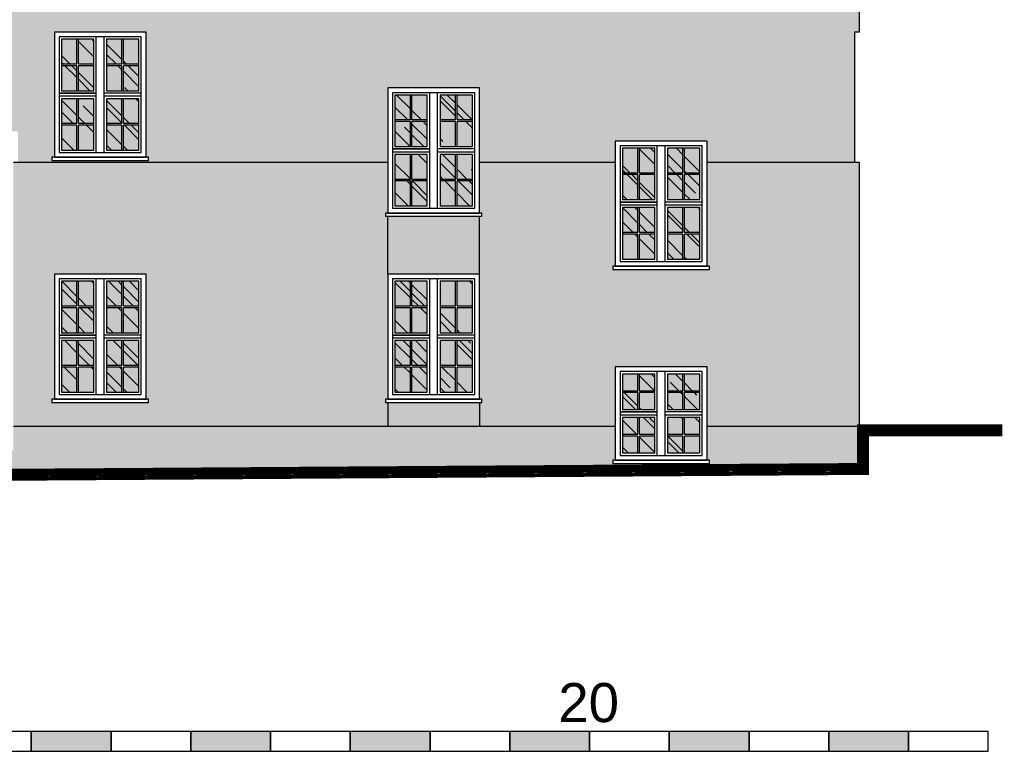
# Model space of a CAD drawing. Header units: millimetres. Extents: x -33628 to -373, y -3399 to 2697.
# Tile 88 of 99: x -22880 to -21645, y -1532 to -614. Entities that reach past the tile are written whole.
import ezdxf

# ---------------------------------------------------------------- set-up
doc = ezdxf.new("R2010")
doc.units = ezdxf.units.MM
doc.header["$LTSCALE"] = 0.2
doc.header["$MEASUREMENT"] = 0
doc.layers.add('-md-OPISY', color=7, linetype='Continuous', lineweight=40)
for name, color, linetype in [('1', 7, 'Continuous'), ('_md-elewacje', 7, 'Continuous'), ('_md-elewacje-obrysowe', 2, 'Continuous'), ('A-szkło', 154, 'Continuous'), ('A-teren', 7, 'Continuous')]:
    doc.layers.add(name, color=color, linetype=linetype)
for name, color, linetype, true_color in [('_md-cokół', 7, 'Continuous', 0xb90000), ('_md-kolor 1', 7, 'Continuous', 0xffd2a8), ('_md-kolor 2', 7, 'Continuous', 0xffc31e), ('_md-szyby tło', 7, 'Continuous', 0xd6f4fe)]:
    doc.layers.add(name, color=color, linetype=linetype, true_color=true_color)
doc.styles.add('MWH STANDARD', font='arial.ttf')
pattern_1 = [(315, (-3460.577, -1570.577), (113.13708, -42.42641), [750, -100, 250, -50]), (315, (-3395.877, -1599.92), (11.66726, 82.37794), [150, -16.5, 300, -37.5]), (315, (-3412.847, -1558.203), (207.53584, -160.159686), [400, -70, 200, -50])]

msp = doc.modelspace()

# ---------------------------------------------------------------- hatches: boundary and pattern name
at = {"layer": '1'}
h = msp.add_hatch(color=256, dxfattribs=at)
h.dxf.hatch_style = 1
h.paths.add_polyline_path([(-22865.5, -1506.5), (-22865.5, -1531.5), (-22765.5, -1531.5), (-22765.5, -1506.5)])
h = msp.add_hatch(color=256, dxfattribs=at)
h.dxf.hatch_style = 1
h.paths.add_polyline_path([(-22665.5, -1506.5), (-22665.5, -1531.5), (-22565.5, -1531.5), (-22565.5, -1506.5)])
h = msp.add_hatch(color=256, dxfattribs=at)
h.dxf.hatch_style = 1
h.paths.add_polyline_path([(-22465.5, -1506.5), (-22465.5, -1531.5), (-22365.5, -1531.5), (-22365.5, -1506.5)])
h = msp.add_hatch(color=256, dxfattribs=at)
h.dxf.hatch_style = 1
h.paths.add_polyline_path([(-22265.5, -1506.5), (-22265.5, -1531.5), (-22165.5, -1531.5), (-22165.5, -1506.5)])
h = msp.add_hatch(color=256, dxfattribs=at)
h.dxf.hatch_style = 1
h.paths.add_polyline_path([(-22065.5, -1506.5), (-22065.5, -1531.5), (-21965.5, -1531.5), (-21965.5, -1506.5)])
h = msp.add_hatch(color=256, dxfattribs=at)
h.dxf.hatch_style = 1
h.paths.add_polyline_path([(-21865.5, -1506.5), (-21865.5, -1531.5), (-21765.5, -1531.5), (-21765.5, -1506.5)])
at = {"layer": '_md-cokół'}
h = msp.add_hatch(color=256, dxfattribs=at)
h.dxf.hatch_style = 1
h.paths.add_polyline_path([(-22887.9, -1179.6), (-22887.9, -1153.8), (-22887.9, -1123.9), (-22418.5, -1123.9), (-22303.5, -1123.9), (-22133.2, -1123.9), (-22133.2, -1166.3), (-22136.2, -1166.3), (-22136.2, -1170.3), (-22015.2, -1170.3), (-22015.2, -1166.3), (-22018.2, -1166.3), (-22018.2, -1123.9), (-21827.6, -1123.9), (-21827.6, -1172.4)])
h.paths.add_polyline_path([(-23223.9, -1181.9), (-22887.9, -1179.6), (-22887.9, -1153.8), (-23223.9, -1153.8)])
h.paths.add_polyline_path([(-23295.8, -1182.4), (-23295.8, -1139.2), (-23448.9, -1139.2), (-23448.9, -1140.7), (-23438.9, -1143.7), (-23438.9, -1182.4)])
h.paths.add_polyline_path([(-23295.8, -1182.4), (-23223.9, -1181.9), (-23223.9, -1153.8), (-23295.8, -1153.8)])
at = {"layer": '_md-kolor 1'}
h = msp.add_hatch(color=256, dxfattribs=at)
h.dxf.hatch_style = 1
h.paths.add_polyline_path([(-22887.9, -629.4), (-22110.6, -629.4), (-22110.6, -595.1), (-22887.9, -595.1)])
h.paths.add_polyline_path([(-22110.6, -629.4), (-21827.6, -629.4), (-21827.6, -595.1), (-21837.6, -595.1), (-22110.6, -595.1)])
h.paths.add_polyline_path([(-23047.4, -629.4), (-22910.2, -629.4), (-22910.2, -595.1), (-23047.4, -595.1)])
h.paths.add_polyline_path([(-22910.2, -629.4), (-22887.9, -629.4), (-22887.9, -595.1), (-22910.2, -595.1)])
h = msp.add_hatch(color=256, dxfattribs=at)
h.dxf.hatch_style = 1
h.paths.add_polyline_path([(-22303.5, -1011.4), (-22303.5, -932.9), (-22303.5, -860.4), (-22300.5, -860.4), (-22300.5, -856.4), (-22303.5, -856.4), (-22303.5, -792.4), (-22133.2, -792.4), (-22133.2, -923), (-22136.2, -923), (-22136.2, -927), (-22015.2, -927), (-22015.2, -923), (-22018.2, -923), (-22018.2, -792.4), (-21827.6, -792.4), (-21827.6, -1011.4)])
h.paths.add_polyline_path([(-22887.9, -1011.4), (-22887.9, -792.4), (-22418.5, -792.4), (-22418.5, -856.4), (-22421.5, -856.4), (-22421.5, -860.4), (-22418.5, -860.4), (-22418.5, -932.9), (-22418.5, -1011.4), (-22721.6, -1011.4), (-22721.6, -932.9), (-22836.6, -932.9), (-22836.6, -1011.4)])
h.paths.add_polyline_path([(-22303.5, -1089.9), (-22300.5, -1089.9), (-22300.5, -1093.9), (-22303.5, -1093.9), (-22303.5, -1123.9), (-22133.2, -1123.9), (-22133.2, -1049.3), (-22018.2, -1049.3), (-22018.2, -1123.9), (-21827.6, -1123.9), (-21827.6, -1011.4), (-22303.5, -1011.4)])
h.paths.add_polyline_path([(-22887.9, -1011.4), (-22836.6, -1011.4), (-22836.6, -1089.9), (-22839.6, -1089.9), (-22839.6, -1093.9), (-22718.6, -1093.9), (-22718.6, -1089.9), (-22721.6, -1089.9), (-22721.6, -1011.4), (-22418.5, -1011.4), (-22418.5, -1089.9), (-22421.5, -1089.9), (-22421.5, -1093.9), (-22418.5, -1093.9), (-22418.5, -1123.9), (-22887.9, -1123.9)])
at = {"layer": '_md-kolor 2'}
h = msp.add_hatch(color=256, dxfattribs=at)
h.dxf.hatch_style = 1
h.paths.add_polyline_path([(-22721.6, -687.2), (-21833.3, -687.2), (-21833.3, -629.4), (-22721.6, -629.4)])
h.paths.add_polyline_path([(-23327.5, -687.2), (-23127.5, -687.2), (-23127.5, -629.4), (-23327.5, -629.4)])
h.paths.add_polyline_path([(-23041.7, -753.9), (-22882.3, -753.9), (-22882.3, -687.2), (-23041.7, -687.2)])
h.paths.add_polyline_path([(-23041.7, -687.2), (-22882.3, -687.2), (-22882.3, -629.4), (-23041.7, -629.4)])
h.paths.add_polyline_path([(-22882.3, -687.2), (-22836.6, -687.2), (-22836.6, -629.4), (-22882.3, -629.4)])
h.paths.add_polyline_path([(-23324.5, -790.4), (-23324.5, -786.4), (-23327.5, -786.4), (-23327.5, -687.2), (-23127.5, -687.2), (-23127.5, -769.4), (-23105.5, -769.4), (-23147.4, -792.4), (-23437.1, -792.4), (-23437.1, -790.4)])
h = msp.add_hatch(color=256, dxfattribs=at)
h.dxf.hatch_style = 1
h.paths.add_polyline_path([(-22721.6, -629.4), (-22110.6, -629.4), (-22110.6, -753.9), (-22303.5, -753.9), (-22303.5, -699.4), (-22418.5, -699.4), (-22418.5, -753.9), (-22721.6, -753.9)])
h.paths.add_polyline_path([(-22110.6, -753.9), (-21833.3, -753.9), (-21833.3, -629.4), (-22110.6, -629.4)])
h.paths.add_polyline_path([(-22882.3, -753.9), (-22836.6, -753.9), (-22836.6, -786.4), (-22839.6, -786.4), (-22839.6, -790.4), (-22718.6, -790.4), (-22718.6, -786.4), (-22721.6, -786.4), (-22721.6, -753.9), (-22418.5, -753.9), (-22418.5, -792.4), (-22882.3, -792.4)])
h.paths.add_polyline_path([(-22110.6, -766), (-22018.2, -766), (-22018.2, -792.4), (-21833.3, -792.4), (-21833.3, -753.9), (-22110.6, -753.9)])
h.paths.add_polyline_path([(-22303.5, -792.4), (-22133.2, -792.4), (-22133.2, -766), (-22110.6, -766), (-22110.6, -753.9), (-22303.5, -753.9)])
h.paths.add_polyline_path([(-22882.3, -753.9), (-22836.6, -753.9), (-22836.6, -629.4), (-22882.3, -629.4)])
h = msp.add_hatch(color=256, dxfattribs=at)
h.dxf.hatch_style = 1
h.paths.add_polyline_path([(-22418.5, -932.9), (-22303.5, -932.9), (-22303.5, -860.4), (-22418.5, -860.4)])
h.paths.add_polyline_path([(-22303.5, -1123.9), (-22303.5, -1093.9), (-22418.5, -1093.9), (-22418.5, -1123.9)])
at = {"layer": '_md-szyby tło'}
h = msp.add_hatch(color=256, dxfattribs=at)
h.dxf.hatch_style = 1
h.paths.add_polyline_path([(-22730.6, -777.4), (-22730.6, -746.1), (-22749.9, -746.1), (-22749.9, -777.4)])
h.paths.add_polyline_path([(-22771.1, -712.9), (-22771.1, -744.1), (-22751.9, -744.1), (-22751.9, -712.9)])
h.paths.add_polyline_path([(-22806.4, -744.1), (-22787.1, -744.1), (-22787.1, -712.9), (-22806.4, -712.9)])
h.paths.add_polyline_path([(-22749.9, -744.1), (-22730.6, -744.1), (-22730.6, -712.9), (-22749.9, -712.9)])
h.paths.add_polyline_path([(-22827.6, -712.9), (-22827.6, -744.1), (-22808.4, -744.1), (-22808.4, -712.9)])
h.paths.add_polyline_path([(-22771.1, -777.4), (-22751.9, -777.4), (-22751.9, -746.1), (-22771.1, -746.1)])
h.paths.add_polyline_path([(-22787.1, -777.4), (-22787.1, -746.1), (-22806.4, -746.1), (-22806.4, -777.4)])
h.paths.add_polyline_path([(-22827.6, -777.4), (-22808.4, -777.4), (-22808.4, -746.1), (-22827.6, -746.1)])
h.paths.add_polyline_path([(-22787.1, -702.9), (-22787.1, -671.6), (-22806.4, -671.6), (-22806.4, -702.9)])
h.paths.add_polyline_path([(-22771.1, -702.9), (-22751.9, -702.9), (-22751.9, -671.6), (-22771.1, -671.6)])
h.paths.add_polyline_path([(-22730.6, -702.9), (-22730.6, -671.6), (-22749.9, -671.6), (-22749.9, -702.9)])
h.paths.add_polyline_path([(-22771.1, -638.4), (-22771.1, -669.6), (-22751.9, -669.6), (-22751.9, -638.4)])
h.paths.add_polyline_path([(-22749.9, -669.6), (-22730.6, -669.6), (-22730.6, -638.4), (-22749.9, -638.4)])
h.paths.add_polyline_path([(-22827.6, -702.9), (-22808.4, -702.9), (-22808.4, -671.6), (-22827.6, -671.6)])
h.paths.add_polyline_path([(-22827.6, -638.4), (-22827.6, -669.6), (-22808.4, -669.6), (-22808.4, -638.4)])
h.paths.add_polyline_path([(-22806.4, -669.6), (-22787.1, -669.6), (-22787.1, -638.4), (-22806.4, -638.4)])
h = msp.add_hatch(color=256, dxfattribs=at)
h.dxf.hatch_style = 1
h.paths.add_polyline_path([(-22409.5, -708.4), (-22409.5, -739.6), (-22390.2, -739.6), (-22390.2, -708.4)])
h.paths.add_polyline_path([(-22388.2, -739.6), (-22369, -739.6), (-22369, -708.4), (-22388.2, -708.4)])
h.paths.add_polyline_path([(-22369, -772.9), (-22369, -741.6), (-22388.2, -741.6), (-22388.2, -772.9)])
h.paths.add_polyline_path([(-22409.5, -772.9), (-22390.2, -772.9), (-22390.2, -741.6), (-22409.5, -741.6)])
h.paths.add_polyline_path([(-22409.5, -782.9), (-22409.5, -814.1), (-22390.2, -814.1), (-22390.2, -782.9)])
h.paths.add_polyline_path([(-22388.2, -814.1), (-22369, -814.1), (-22369, -782.9), (-22388.2, -782.9)])
h.paths.add_polyline_path([(-22369, -847.4), (-22369, -816.1), (-22388.2, -816.1), (-22388.2, -847.4)])
h.paths.add_polyline_path([(-22409.5, -847.4), (-22390.2, -847.4), (-22390.2, -816.1), (-22409.5, -816.1)])
h.paths.add_polyline_path([(-22353, -847.4), (-22333.7, -847.4), (-22333.7, -816.1), (-22353, -816.1)])
h.paths.add_polyline_path([(-22312.5, -847.4), (-22312.5, -816.1), (-22331.7, -816.1), (-22331.7, -847.4)])
h.paths.add_polyline_path([(-22353, -782.9), (-22353, -814.1), (-22333.7, -814.1), (-22333.7, -782.9)])
h.paths.add_polyline_path([(-22353, -772.9), (-22333.7, -772.9), (-22333.7, -741.6), (-22353, -741.6)])
h.paths.add_polyline_path([(-22312.5, -772.9), (-22312.5, -741.6), (-22331.7, -741.6), (-22331.7, -772.9)])
h.paths.add_polyline_path([(-22331.7, -814.1), (-22312.5, -814.1), (-22312.5, -782.9), (-22331.7, -782.9)])
h.paths.add_polyline_path([(-22331.7, -739.6), (-22312.5, -739.6), (-22312.5, -708.4), (-22331.7, -708.4)])
h.paths.add_polyline_path([(-22353, -708.4), (-22353, -739.6), (-22333.7, -739.6), (-22333.7, -708.4)])
h = msp.add_hatch(color=256, dxfattribs=at)
h.dxf.hatch_style = 1
h.paths.add_polyline_path([(-22124.2, -775), (-22124.2, -806.2), (-22104.9, -806.2), (-22104.9, -775)])
h.paths.add_polyline_path([(-22102.9, -806.2), (-22083.7, -806.2), (-22083.7, -775), (-22102.9, -775)])
h.paths.add_polyline_path([(-22083.7, -839.5), (-22083.7, -808.2), (-22102.9, -808.2), (-22102.9, -839.5)])
h.paths.add_polyline_path([(-22124.2, -839.5), (-22104.9, -839.5), (-22104.9, -808.2), (-22124.2, -808.2)])
h.paths.add_polyline_path([(-22124.2, -849.5), (-22124.2, -880.7), (-22104.9, -880.7), (-22104.9, -849.5)])
h.paths.add_polyline_path([(-22102.9, -880.7), (-22083.7, -880.7), (-22083.7, -849.5), (-22102.9, -849.5)])
h.paths.add_polyline_path([(-22083.7, -914), (-22083.7, -882.7), (-22102.9, -882.7), (-22102.9, -914)])
h.paths.add_polyline_path([(-22124.2, -914), (-22104.9, -914), (-22104.9, -882.7), (-22124.2, -882.7)])
h.paths.add_polyline_path([(-22067.7, -914), (-22048.4, -914), (-22048.4, -882.7), (-22067.7, -882.7)])
h.paths.add_polyline_path([(-22027.2, -914), (-22027.2, -882.7), (-22046.4, -882.7), (-22046.4, -914)])
h.paths.add_polyline_path([(-22067.7, -849.5), (-22067.7, -880.7), (-22048.4, -880.7), (-22048.4, -849.5)])
h.paths.add_polyline_path([(-22067.7, -839.5), (-22048.4, -839.5), (-22048.4, -808.2), (-22067.7, -808.2)])
h.paths.add_polyline_path([(-22027.2, -839.5), (-22027.2, -808.2), (-22046.4, -808.2), (-22046.4, -839.5)])
h.paths.add_polyline_path([(-22046.4, -880.7), (-22027.2, -880.7), (-22027.2, -849.5), (-22046.4, -849.5)])
h.paths.add_polyline_path([(-22046.4, -806.2), (-22027.2, -806.2), (-22027.2, -775), (-22046.4, -775)])
h.paths.add_polyline_path([(-22067.7, -775), (-22067.7, -806.2), (-22048.4, -806.2), (-22048.4, -775)])
h = msp.add_hatch(color=256, dxfattribs=at)
h.dxf.hatch_style = 1
h.paths.add_polyline_path([(-22827.6, -1080.9), (-22808.4, -1080.9), (-22808.4, -1049.6), (-22827.6, -1049.6)])
h.paths.add_polyline_path([(-22787.1, -1080.9), (-22787.1, -1049.6), (-22806.4, -1049.6), (-22806.4, -1080.9)])
h.paths.add_polyline_path([(-22806.4, -1047.6), (-22787.1, -1047.6), (-22787.1, -1016.4), (-22806.4, -1016.4)])
h.paths.add_polyline_path([(-22827.6, -1016.4), (-22827.6, -1047.6), (-22808.4, -1047.6), (-22808.4, -1016.4)])
h.paths.add_polyline_path([(-22827.6, -1006.4), (-22808.4, -1006.4), (-22808.4, -975.1), (-22827.6, -975.1)])
h.paths.add_polyline_path([(-22787.1, -1006.4), (-22787.1, -975.1), (-22806.4, -975.1), (-22806.4, -1006.4)])
h.paths.add_polyline_path([(-22806.4, -973.1), (-22787.1, -973.1), (-22787.1, -941.9), (-22806.4, -941.9)])
h.paths.add_polyline_path([(-22827.6, -941.9), (-22827.6, -973.1), (-22808.4, -973.1), (-22808.4, -941.9)])
h.paths.add_polyline_path([(-22771.1, -941.9), (-22771.1, -973.1), (-22751.9, -973.1), (-22751.9, -941.9)])
h.paths.add_polyline_path([(-22749.9, -973.1), (-22730.6, -973.1), (-22730.6, -941.9), (-22749.9, -941.9)])
h.paths.add_polyline_path([(-22771.1, -1016.4), (-22771.1, -1047.6), (-22751.9, -1047.6), (-22751.9, -1016.4)])
h.paths.add_polyline_path([(-22771.1, -1080.9), (-22751.9, -1080.9), (-22751.9, -1049.6), (-22771.1, -1049.6)])
h.paths.add_polyline_path([(-22771.1, -1006.4), (-22751.9, -1006.4), (-22751.9, -975.1), (-22771.1, -975.1)])
h.paths.add_polyline_path([(-22730.6, -1006.4), (-22730.6, -975.1), (-22749.9, -975.1), (-22749.9, -1006.4)])
h.paths.add_polyline_path([(-22749.9, -1047.6), (-22730.6, -1047.6), (-22730.6, -1016.4), (-22749.9, -1016.4)])
h.paths.add_polyline_path([(-22730.6, -1080.9), (-22730.6, -1049.6), (-22749.9, -1049.6), (-22749.9, -1080.9)])
h = msp.add_hatch(color=256, dxfattribs=at)
h.dxf.hatch_style = 1
h.paths.add_polyline_path([(-22409.5, -1016.4), (-22409.5, -1047.6), (-22390.2, -1047.6), (-22390.2, -1016.4)])
h.paths.add_polyline_path([(-22388.2, -1047.6), (-22369, -1047.6), (-22369, -1016.4), (-22388.2, -1016.4)])
h.paths.add_polyline_path([(-22353, -1016.4), (-22353, -1047.6), (-22333.7, -1047.6), (-22333.7, -1016.4)])
h.paths.add_polyline_path([(-22331.7, -1047.6), (-22312.5, -1047.6), (-22312.5, -1016.4), (-22331.7, -1016.4)])
h.paths.add_polyline_path([(-22353, -1006.4), (-22333.7, -1006.4), (-22333.7, -975.1), (-22353, -975.1)])
h.paths.add_polyline_path([(-22369, -1080.9), (-22369, -1049.6), (-22388.2, -1049.6), (-22388.2, -1080.9)])
h.paths.add_polyline_path([(-22409.5, -1080.9), (-22390.2, -1080.9), (-22390.2, -1049.6), (-22409.5, -1049.6)])
h.paths.add_polyline_path([(-22353, -1080.9), (-22333.7, -1080.9), (-22333.7, -1049.6), (-22353, -1049.6)])
h.paths.add_polyline_path([(-22312.5, -1080.9), (-22312.5, -1049.6), (-22331.7, -1049.6), (-22331.7, -1080.9)])
h.paths.add_polyline_path([(-22312.5, -1006.4), (-22312.5, -975.1), (-22331.7, -975.1), (-22331.7, -1006.4)])
h.paths.add_polyline_path([(-22331.7, -973.1), (-22312.5, -973.1), (-22312.5, -941.9), (-22331.7, -941.9)])
h.paths.add_polyline_path([(-22369, -1006.4), (-22369, -975.1), (-22388.2, -975.1), (-22388.2, -1006.4)])
h.paths.add_polyline_path([(-22388.2, -973.1), (-22369, -973.1), (-22369, -941.9), (-22388.2, -941.9)])
h.paths.add_polyline_path([(-22409.5, -1006.4), (-22390.2, -1006.4), (-22390.2, -975.1), (-22409.5, -975.1)])
h.paths.add_polyline_path([(-22409.5, -941.9), (-22409.5, -973.1), (-22390.2, -973.1), (-22390.2, -941.9)])
h.paths.add_polyline_path([(-22353, -941.9), (-22353, -973.1), (-22333.7, -973.1), (-22333.7, -941.9)])
h = msp.add_hatch(color=256, dxfattribs=at)
h.dxf.hatch_style = 1
h.paths.add_polyline_path([(-22083.7, -1157.3), (-22083.7, -1136.1), (-22102.9, -1136.1), (-22102.9, -1157.3)])
h.paths.add_polyline_path([(-22102.9, -1134.1), (-22083.7, -1134.1), (-22083.7, -1112.8), (-22102.9, -1112.8)])
h.paths.add_polyline_path([(-22124.2, -1112.8), (-22124.2, -1134.1), (-22104.9, -1134.1), (-22104.9, -1112.8)])
h.paths.add_polyline_path([(-22124.2, -1157.3), (-22104.9, -1157.3), (-22104.9, -1136.1), (-22124.2, -1136.1)])
h.paths.add_polyline_path([(-22083.7, -1102.8), (-22083.7, -1081.6), (-22102.9, -1081.6), (-22102.9, -1102.8)])
h.paths.add_polyline_path([(-22124.2, -1102.8), (-22104.9, -1102.8), (-22104.9, -1081.6), (-22124.2, -1081.6)])
h.paths.add_polyline_path([(-22124.2, -1058.3), (-22124.2, -1079.6), (-22104.9, -1079.6), (-22104.9, -1058.3)])
h.paths.add_polyline_path([(-22102.9, -1079.6), (-22083.7, -1079.6), (-22083.7, -1058.3), (-22102.9, -1058.3)])
h.paths.add_polyline_path([(-22067.7, -1058.3), (-22067.7, -1079.6), (-22048.4, -1079.6), (-22048.4, -1058.3)])
h.paths.add_polyline_path([(-22046.4, -1079.6), (-22027.2, -1079.6), (-22027.2, -1058.3), (-22046.4, -1058.3)])
h.paths.add_polyline_path([(-22027.2, -1102.8), (-22027.2, -1081.6), (-22046.4, -1081.6), (-22046.4, -1102.8)])
h.paths.add_polyline_path([(-22027.2, -1157.3), (-22027.2, -1136.1), (-22046.4, -1136.1), (-22046.4, -1157.3)])
h.paths.add_polyline_path([(-22067.7, -1157.3), (-22048.4, -1157.3), (-22048.4, -1136.1), (-22067.7, -1136.1)])
h.paths.add_polyline_path([(-22046.4, -1134.1), (-22027.2, -1134.1), (-22027.2, -1112.8), (-22046.4, -1112.8)])
h.paths.add_polyline_path([(-22067.7, -1112.8), (-22067.7, -1134.1), (-22048.4, -1134.1), (-22048.4, -1112.8)])
h.paths.add_polyline_path([(-22067.7, -1102.8), (-22048.4, -1102.8), (-22048.4, -1081.6), (-22067.7, -1081.6)])
at = {"layer": 'A-szkło', "transparency": 33554679}
h = msp.add_hatch(dxfattribs=at)
h.set_pattern_fill('AR-RROOF', color=256, scale=50, angle=315)
h.set_pattern_definition(pattern_1)
h.paths.add_polyline_path([(-22730.6, -777.4), (-22730.6, -746.1), (-22749.9, -746.1), (-22749.9, -777.4)])
h.paths.add_polyline_path([(-22771.1, -712.9), (-22771.1, -744.1), (-22751.9, -744.1), (-22751.9, -712.9)])
h.paths.add_polyline_path([(-22806.4, -744.1), (-22787.1, -744.1), (-22787.1, -712.9), (-22806.4, -712.9)])
h.paths.add_polyline_path([(-22749.9, -744.1), (-22730.6, -744.1), (-22730.6, -712.9), (-22749.9, -712.9)])
h.paths.add_polyline_path([(-22827.6, -712.9), (-22827.6, -744.1), (-22808.4, -744.1), (-22808.4, -712.9)])
h.paths.add_polyline_path([(-22771.1, -777.4), (-22751.9, -777.4), (-22751.9, -746.1), (-22771.1, -746.1)])
h.paths.add_polyline_path([(-22787.1, -777.4), (-22787.1, -746.1), (-22806.4, -746.1), (-22806.4, -777.4)])
h.paths.add_polyline_path([(-22827.6, -777.4), (-22808.4, -777.4), (-22808.4, -746.1), (-22827.6, -746.1)])
h.paths.add_polyline_path([(-22787.1, -702.9), (-22787.1, -671.6), (-22806.4, -671.6), (-22806.4, -702.9)])
h.paths.add_polyline_path([(-22771.1, -702.9), (-22751.9, -702.9), (-22751.9, -671.6), (-22771.1, -671.6)])
h.paths.add_polyline_path([(-22730.6, -702.9), (-22730.6, -671.6), (-22749.9, -671.6), (-22749.9, -702.9)])
h.paths.add_polyline_path([(-22771.1, -638.4), (-22771.1, -669.6), (-22751.9, -669.6), (-22751.9, -638.4)])
h.paths.add_polyline_path([(-22749.9, -669.6), (-22730.6, -669.6), (-22730.6, -638.4), (-22749.9, -638.4)])
h.paths.add_polyline_path([(-22827.6, -702.9), (-22808.4, -702.9), (-22808.4, -671.6), (-22827.6, -671.6)])
h.paths.add_polyline_path([(-22827.6, -638.4), (-22827.6, -669.6), (-22808.4, -669.6), (-22808.4, -638.4)])
h.paths.add_polyline_path([(-22806.4, -669.6), (-22787.1, -669.6), (-22787.1, -638.4), (-22806.4, -638.4)])
h = msp.add_hatch(dxfattribs=at)
h.set_pattern_fill('AR-RROOF', color=256, scale=50, angle=315)
h.set_pattern_definition(pattern_1)
h.paths.add_polyline_path([(-22409.5, -708.4), (-22409.5, -739.6), (-22390.2, -739.6), (-22390.2, -708.4)])
h.paths.add_polyline_path([(-22388.2, -739.6), (-22369, -739.6), (-22369, -708.4), (-22388.2, -708.4)])
h.paths.add_polyline_path([(-22369, -772.9), (-22369, -741.6), (-22388.2, -741.6), (-22388.2, -772.9)])
h.paths.add_polyline_path([(-22409.5, -772.9), (-22390.2, -772.9), (-22390.2, -741.6), (-22409.5, -741.6)])
h.paths.add_polyline_path([(-22409.5, -782.9), (-22409.5, -814.1), (-22390.2, -814.1), (-22390.2, -782.9)])
h.paths.add_polyline_path([(-22388.2, -814.1), (-22369, -814.1), (-22369, -782.9), (-22388.2, -782.9)])
h.paths.add_polyline_path([(-22369, -847.4), (-22369, -816.1), (-22388.2, -816.1), (-22388.2, -847.4)])
h.paths.add_polyline_path([(-22409.5, -847.4), (-22390.2, -847.4), (-22390.2, -816.1), (-22409.5, -816.1)])
h.paths.add_polyline_path([(-22353, -847.4), (-22333.7, -847.4), (-22333.7, -816.1), (-22353, -816.1)])
h.paths.add_polyline_path([(-22312.5, -847.4), (-22312.5, -816.1), (-22331.7, -816.1), (-22331.7, -847.4)])
h.paths.add_polyline_path([(-22353, -782.9), (-22353, -814.1), (-22333.7, -814.1), (-22333.7, -782.9)])
h.paths.add_polyline_path([(-22353, -772.9), (-22333.7, -772.9), (-22333.7, -741.6), (-22353, -741.6)])
h.paths.add_polyline_path([(-22312.5, -772.9), (-22312.5, -741.6), (-22331.7, -741.6), (-22331.7, -772.9)])
h.paths.add_polyline_path([(-22331.7, -814.1), (-22312.5, -814.1), (-22312.5, -782.9), (-22331.7, -782.9)])
h.paths.add_polyline_path([(-22331.7, -739.6), (-22312.5, -739.6), (-22312.5, -708.4), (-22331.7, -708.4)])
h.paths.add_polyline_path([(-22353, -708.4), (-22353, -739.6), (-22333.7, -739.6), (-22333.7, -708.4)])
h = msp.add_hatch(dxfattribs=at)
h.set_pattern_fill('AR-RROOF', color=256, scale=50, angle=315)
h.set_pattern_definition(pattern_1)
h.paths.add_polyline_path([(-22124.2, -775), (-22124.2, -806.2), (-22104.9, -806.2), (-22104.9, -775)])
h.paths.add_polyline_path([(-22102.9, -806.2), (-22083.7, -806.2), (-22083.7, -775), (-22102.9, -775)])
h.paths.add_polyline_path([(-22083.7, -839.5), (-22083.7, -808.2), (-22102.9, -808.2), (-22102.9, -839.5)])
h.paths.add_polyline_path([(-22124.2, -839.5), (-22104.9, -839.5), (-22104.9, -808.2), (-22124.2, -808.2)])
h.paths.add_polyline_path([(-22124.2, -849.5), (-22124.2, -880.7), (-22104.9, -880.7), (-22104.9, -849.5)])
h.paths.add_polyline_path([(-22102.9, -880.7), (-22083.7, -880.7), (-22083.7, -849.5), (-22102.9, -849.5)])
h.paths.add_polyline_path([(-22083.7, -914), (-22083.7, -882.7), (-22102.9, -882.7), (-22102.9, -914)])
h.paths.add_polyline_path([(-22124.2, -914), (-22104.9, -914), (-22104.9, -882.7), (-22124.2, -882.7)])
h.paths.add_polyline_path([(-22067.7, -914), (-22048.4, -914), (-22048.4, -882.7), (-22067.7, -882.7)])
h.paths.add_polyline_path([(-22027.2, -914), (-22027.2, -882.7), (-22046.4, -882.7), (-22046.4, -914)])
h.paths.add_polyline_path([(-22067.7, -849.5), (-22067.7, -880.7), (-22048.4, -880.7), (-22048.4, -849.5)])
h.paths.add_polyline_path([(-22067.7, -839.5), (-22048.4, -839.5), (-22048.4, -808.2), (-22067.7, -808.2)])
h.paths.add_polyline_path([(-22027.2, -839.5), (-22027.2, -808.2), (-22046.4, -808.2), (-22046.4, -839.5)])
h.paths.add_polyline_path([(-22046.4, -880.7), (-22027.2, -880.7), (-22027.2, -849.5), (-22046.4, -849.5)])
h.paths.add_polyline_path([(-22046.4, -806.2), (-22027.2, -806.2), (-22027.2, -775), (-22046.4, -775)])
h.paths.add_polyline_path([(-22067.7, -775), (-22067.7, -806.2), (-22048.4, -806.2), (-22048.4, -775)])
h = msp.add_hatch(dxfattribs=at)
h.set_pattern_fill('AR-RROOF', color=256, scale=50, angle=315)
h.set_pattern_definition(pattern_1)
h.paths.add_polyline_path([(-22827.6, -1080.9), (-22808.4, -1080.9), (-22808.4, -1049.6), (-22827.6, -1049.6)])
h.paths.add_polyline_path([(-22787.1, -1080.9), (-22787.1, -1049.6), (-22806.4, -1049.6), (-22806.4, -1080.9)])
h.paths.add_polyline_path([(-22806.4, -1047.6), (-22787.1, -1047.6), (-22787.1, -1016.4), (-22806.4, -1016.4)])
h.paths.add_polyline_path([(-22827.6, -1016.4), (-22827.6, -1047.6), (-22808.4, -1047.6), (-22808.4, -1016.4)])
h.paths.add_polyline_path([(-22827.6, -1006.4), (-22808.4, -1006.4), (-22808.4, -975.1), (-22827.6, -975.1)])
h.paths.add_polyline_path([(-22787.1, -1006.4), (-22787.1, -975.1), (-22806.4, -975.1), (-22806.4, -1006.4)])
h.paths.add_polyline_path([(-22806.4, -973.1), (-22787.1, -973.1), (-22787.1, -941.9), (-22806.4, -941.9)])
h.paths.add_polyline_path([(-22827.6, -941.9), (-22827.6, -973.1), (-22808.4, -973.1), (-22808.4, -941.9)])
h.paths.add_polyline_path([(-22771.1, -941.9), (-22771.1, -973.1), (-22751.9, -973.1), (-22751.9, -941.9)])
h.paths.add_polyline_path([(-22749.9, -973.1), (-22730.6, -973.1), (-22730.6, -941.9), (-22749.9, -941.9)])
h.paths.add_polyline_path([(-22771.1, -1016.4), (-22771.1, -1047.6), (-22751.9, -1047.6), (-22751.9, -1016.4)])
h.paths.add_polyline_path([(-22771.1, -1080.9), (-22751.9, -1080.9), (-22751.9, -1049.6), (-22771.1, -1049.6)])
h.paths.add_polyline_path([(-22771.1, -1006.4), (-22751.9, -1006.4), (-22751.9, -975.1), (-22771.1, -975.1)])
h.paths.add_polyline_path([(-22730.6, -1006.4), (-22730.6, -975.1), (-22749.9, -975.1), (-22749.9, -1006.4)])
h.paths.add_polyline_path([(-22749.9, -1047.6), (-22730.6, -1047.6), (-22730.6, -1016.4), (-22749.9, -1016.4)])
h.paths.add_polyline_path([(-22730.6, -1080.9), (-22730.6, -1049.6), (-22749.9, -1049.6), (-22749.9, -1080.9)])
h = msp.add_hatch(dxfattribs=at)
h.set_pattern_fill('AR-RROOF', color=256, scale=50, angle=315)
h.set_pattern_definition(pattern_1)
h.paths.add_polyline_path([(-22409.5, -1016.4), (-22409.5, -1047.6), (-22390.2, -1047.6), (-22390.2, -1016.4)])
h.paths.add_polyline_path([(-22388.2, -1047.6), (-22369, -1047.6), (-22369, -1016.4), (-22388.2, -1016.4)])
h.paths.add_polyline_path([(-22353, -1016.4), (-22353, -1047.6), (-22333.7, -1047.6), (-22333.7, -1016.4)])
h.paths.add_polyline_path([(-22331.7, -1047.6), (-22312.5, -1047.6), (-22312.5, -1016.4), (-22331.7, -1016.4)])
h.paths.add_polyline_path([(-22353, -1006.4), (-22333.7, -1006.4), (-22333.7, -975.1), (-22353, -975.1)])
h.paths.add_polyline_path([(-22369, -1080.9), (-22369, -1049.6), (-22388.2, -1049.6), (-22388.2, -1080.9)])
h.paths.add_polyline_path([(-22409.5, -1080.9), (-22390.2, -1080.9), (-22390.2, -1049.6), (-22409.5, -1049.6)])
h.paths.add_polyline_path([(-22353, -1080.9), (-22333.7, -1080.9), (-22333.7, -1049.6), (-22353, -1049.6)])
h.paths.add_polyline_path([(-22312.5, -1080.9), (-22312.5, -1049.6), (-22331.7, -1049.6), (-22331.7, -1080.9)])
h.paths.add_polyline_path([(-22312.5, -1006.4), (-22312.5, -975.1), (-22331.7, -975.1), (-22331.7, -1006.4)])
h.paths.add_polyline_path([(-22331.7, -973.1), (-22312.5, -973.1), (-22312.5, -941.9), (-22331.7, -941.9)])
h.paths.add_polyline_path([(-22369, -1006.4), (-22369, -975.1), (-22388.2, -975.1), (-22388.2, -1006.4)])
h.paths.add_polyline_path([(-22388.2, -973.1), (-22369, -973.1), (-22369, -941.9), (-22388.2, -941.9)])
h.paths.add_polyline_path([(-22409.5, -1006.4), (-22390.2, -1006.4), (-22390.2, -975.1), (-22409.5, -975.1)])
h.paths.add_polyline_path([(-22409.5, -941.9), (-22409.5, -973.1), (-22390.2, -973.1), (-22390.2, -941.9)])
h.paths.add_polyline_path([(-22353, -941.9), (-22353, -973.1), (-22333.7, -973.1), (-22333.7, -941.9)])
h = msp.add_hatch(dxfattribs=at)
h.set_pattern_fill('AR-RROOF', color=256, scale=50, angle=315)
h.set_pattern_definition(pattern_1)
h.paths.add_polyline_path([(-22083.7, -1157.3), (-22083.7, -1136.1), (-22102.9, -1136.1), (-22102.9, -1157.3)])
h.paths.add_polyline_path([(-22102.9, -1134.1), (-22083.7, -1134.1), (-22083.7, -1112.8), (-22102.9, -1112.8)])
h.paths.add_polyline_path([(-22124.2, -1112.8), (-22124.2, -1134.1), (-22104.9, -1134.1), (-22104.9, -1112.8)])
h.paths.add_polyline_path([(-22124.2, -1157.3), (-22104.9, -1157.3), (-22104.9, -1136.1), (-22124.2, -1136.1)])
h.paths.add_polyline_path([(-22083.7, -1102.8), (-22083.7, -1081.6), (-22102.9, -1081.6), (-22102.9, -1102.8)])
h.paths.add_polyline_path([(-22124.2, -1102.8), (-22104.9, -1102.8), (-22104.9, -1081.6), (-22124.2, -1081.6)])
h.paths.add_polyline_path([(-22124.2, -1058.3), (-22124.2, -1079.6), (-22104.9, -1079.6), (-22104.9, -1058.3)])
h.paths.add_polyline_path([(-22102.9, -1079.6), (-22083.7, -1079.6), (-22083.7, -1058.3), (-22102.9, -1058.3)])
h.paths.add_polyline_path([(-22067.7, -1058.3), (-22067.7, -1079.6), (-22048.4, -1079.6), (-22048.4, -1058.3)])
h.paths.add_polyline_path([(-22046.4, -1079.6), (-22027.2, -1079.6), (-22027.2, -1058.3), (-22046.4, -1058.3)])
h.paths.add_polyline_path([(-22027.2, -1102.8), (-22027.2, -1081.6), (-22046.4, -1081.6), (-22046.4, -1102.8)])
h.paths.add_polyline_path([(-22027.2, -1157.3), (-22027.2, -1136.1), (-22046.4, -1136.1), (-22046.4, -1157.3)])
h.paths.add_polyline_path([(-22067.7, -1157.3), (-22048.4, -1157.3), (-22048.4, -1136.1), (-22067.7, -1136.1)])
h.paths.add_polyline_path([(-22046.4, -1134.1), (-22027.2, -1134.1), (-22027.2, -1112.8), (-22046.4, -1112.8)])
h.paths.add_polyline_path([(-22067.7, -1112.8), (-22067.7, -1134.1), (-22048.4, -1134.1), (-22048.4, -1112.8)])
h.paths.add_polyline_path([(-22067.7, -1102.8), (-22048.4, -1102.8), (-22048.4, -1081.6), (-22067.7, -1081.6)])

# ---------------------------------------------------------------- linework, layer by layer
at = {"layer": '1'}
msp.add_line((-24165.5, -1531.5), (-22165.5, -1531.5), dxfattribs=at)
for points in [[(-22965.5, -1531.5), (-22865.5, -1531.5), (-22865.5, -1506.5), (-22965.5, -1506.5), (-22965.5, -1531.5)], [(-22865.5, -1531.5), (-22765.5, -1531.5), (-22765.5, -1506.5), (-22865.5, -1506.5), (-22865.5, -1531.5)], [(-22765.5, -1531.5), (-22665.5, -1531.5), (-22665.5, -1506.5), (-22765.5, -1506.5), (-22765.5, -1531.5)], [(-22665.5, -1531.5), (-22565.5, -1531.5), (-22565.5, -1506.5), (-22665.5, -1506.5), (-22665.5, -1531.5)], [(-22565.5, -1531.5), (-22465.5, -1531.5), (-22465.5, -1506.5), (-22565.5, -1506.5), (-22565.5, -1531.5)], [(-22465.5, -1531.5), (-22365.5, -1531.5), (-22365.5, -1506.5), (-22465.5, -1506.5), (-22465.5, -1531.5)], [(-22365.5, -1531.5), (-22265.5, -1531.5), (-22265.5, -1506.5), (-22365.5, -1506.5), (-22365.5, -1531.5)], [(-22265.5, -1531.5), (-22165.5, -1531.5), (-22165.5, -1506.5), (-22265.5, -1506.5), (-22265.5, -1531.5)], [(-22165.5, -1531.5), (-22065.5, -1531.5), (-22065.5, -1506.5), (-22165.5, -1506.5), (-22165.5, -1531.5)], [(-22065.5, -1531.5), (-21965.5, -1531.5), (-21965.5, -1506.5), (-22065.5, -1506.5), (-22065.5, -1531.5)], [(-21965.5, -1531.5), (-21865.5, -1531.5), (-21865.5, -1506.5), (-21965.5, -1506.5), (-21965.5, -1531.5)], [(-21865.5, -1531.5), (-21765.5, -1531.5), (-21765.5, -1506.5), (-21865.5, -1506.5), (-21865.5, -1531.5)], [(-21765.5, -1531.5), (-21665.5, -1531.5), (-21665.5, -1506.5), (-21765.5, -1506.5), (-21765.5, -1531.5)]]:
    msp.add_lwpolyline(points, dxfattribs=at)
at = {"layer": '_md-elewacje'}
for p, q in [((-21827.6, -595.1), (-21827.6, -629.4)), ((-21833.3, -629.4), (-21833.3, -792.4)), ((-22808.4, -669.6), (-22808.4, -638.4)), ((-22806.4, -669.6), (-22806.4, -638.4)), ((-22784.1, -780.4), (-22784.1, -635.4)), ((-22774.1, -780.4), (-22774.1, -635.4)), ((-22751.9, -669.6), (-22751.9, -638.4)), ((-22749.9, -669.6), (-22749.9, -638.4)), ((-22808.4, -669.6), (-22827.6, -669.6)), ((-22808.4, -671.6), (-22827.6, -671.6)), ((-22808.4, -702.9), (-22808.4, -671.6)), ((-22787.1, -669.6), (-22806.4, -669.6)), ((-22806.4, -702.9), (-22806.4, -671.6)), ((-22787.1, -671.6), (-22806.4, -671.6)), ((-22751.9, -669.6), (-22771.1, -669.6)), ((-22751.9, -671.6), (-22771.1, -671.6)), ((-22751.9, -702.9), (-22751.9, -671.6)), ((-22730.6, -669.6), (-22749.9, -669.6)), ((-22749.9, -702.9), (-22749.9, -671.6)), ((-22730.6, -671.6), (-22749.9, -671.6)), ((-22784.1, -705.9), (-22830.6, -705.9)), ((-22784.1, -709.9), (-22830.6, -709.9)), ((-22808.4, -744.1), (-22808.4, -712.9)), ((-22806.4, -744.1), (-22806.4, -712.9)), ((-22727.6, -705.9), (-22774.1, -705.9)), ((-22727.6, -709.9), (-22774.1, -709.9)), ((-22751.9, -744.1), (-22751.9, -712.9)), ((-22749.9, -744.1), (-22749.9, -712.9)), ((-22390.2, -739.6), (-22390.2, -708.4)), ((-22388.2, -739.6), (-22388.2, -708.4)), ((-22366, -850.4), (-22366, -705.4)), ((-22356, -850.4), (-22356, -705.4)), ((-22333.7, -739.6), (-22333.7, -708.4)), ((-22331.7, -739.6), (-22331.7, -708.4)), ((-22390.2, -739.6), (-22409.5, -739.6)), ((-22369, -739.6), (-22388.2, -739.6)), ((-22333.7, -739.6), (-22353, -739.6)), ((-22312.5, -739.6), (-22331.7, -739.6)), ((-22808.4, -744.1), (-22827.6, -744.1)), ((-22808.4, -746.1), (-22827.6, -746.1)), ((-22808.4, -777.4), (-22808.4, -746.1)), ((-22787.1, -744.1), (-22806.4, -744.1)), ((-22806.4, -777.4), (-22806.4, -746.1)), ((-22787.1, -746.1), (-22806.4, -746.1)), ((-22751.9, -744.1), (-22771.1, -744.1)), ((-22751.9, -746.1), (-22771.1, -746.1)), ((-22751.9, -777.4), (-22751.9, -746.1)), ((-22730.6, -744.1), (-22749.9, -744.1)), ((-22749.9, -777.4), (-22749.9, -746.1)), ((-22730.6, -746.1), (-22749.9, -746.1)), ((-22390.2, -741.6), (-22409.5, -741.6)), ((-22390.2, -772.9), (-22390.2, -741.6)), ((-22388.2, -772.9), (-22388.2, -741.6)), ((-22369, -741.6), (-22388.2, -741.6)), ((-22333.7, -741.6), (-22353, -741.6)), ((-22333.7, -772.9), (-22333.7, -741.6)), ((-22331.7, -772.9), (-22331.7, -741.6)), ((-22312.5, -741.6), (-22331.7, -741.6)), ((-22366, -775.9), (-22412.5, -775.9)), ((-22309.5, -775.9), (-22356, -775.9)), ((-22104.9, -806.2), (-22104.9, -775)), ((-22102.9, -806.2), (-22102.9, -775)), ((-22080.7, -917), (-22080.7, -772)), ((-22070.7, -917), (-22070.7, -772)), ((-22048.4, -806.2), (-22048.4, -775)), ((-22046.4, -806.2), (-22046.4, -775)), ((-22366, -779.9), (-22412.5, -779.9)), ((-22390.2, -814.1), (-22390.2, -782.9)), ((-22388.2, -814.1), (-22388.2, -782.9)), ((-22309.5, -779.9), (-22356, -779.9)), ((-22333.7, -814.1), (-22333.7, -782.9)), ((-22331.7, -814.1), (-22331.7, -782.9)), ((-22887.9, -792.4), (-22418.5, -792.4)), ((-22303.5, -792.4), (-22133.2, -792.4)), ((-22018.2, -792.4), (-21827.6, -792.4)), ((-21827.6, -792.4), (-21827.6, -1123.9)), ((-22390.2, -814.1), (-22409.5, -814.1)), ((-22369, -814.1), (-22388.2, -814.1)), ((-22333.7, -814.1), (-22353, -814.1)), ((-22312.5, -814.1), (-22331.7, -814.1)), ((-22104.9, -806.2), (-22124.2, -806.2)), ((-22104.9, -808.2), (-22124.2, -808.2)), ((-22104.9, -839.5), (-22104.9, -808.2)), ((-22083.7, -806.2), (-22102.9, -806.2)), ((-22102.9, -839.5), (-22102.9, -808.2)), ((-22083.7, -808.2), (-22102.9, -808.2)), ((-22048.4, -806.2), (-22067.7, -806.2)), ((-22048.4, -808.2), (-22067.7, -808.2)), ((-22048.4, -839.5), (-22048.4, -808.2)), ((-22027.2, -806.2), (-22046.4, -806.2)), ((-22046.4, -839.5), (-22046.4, -808.2)), ((-22027.2, -808.2), (-22046.4, -808.2)), ((-22390.2, -816.1), (-22409.5, -816.1)), ((-22390.2, -847.4), (-22390.2, -816.1)), ((-22388.2, -847.4), (-22388.2, -816.1)), ((-22369, -816.1), (-22388.2, -816.1)), ((-22333.7, -816.1), (-22353, -816.1)), ((-22333.7, -847.4), (-22333.7, -816.1)), ((-22331.7, -847.4), (-22331.7, -816.1)), ((-22312.5, -816.1), (-22331.7, -816.1)), ((-22080.7, -842.5), (-22127.2, -842.5)), ((-22080.7, -846.5), (-22127.2, -846.5)), ((-22104.9, -880.7), (-22104.9, -849.5)), ((-22102.9, -880.7), (-22102.9, -849.5)), ((-22024.2, -842.5), (-22070.7, -842.5)), ((-22024.2, -846.5), (-22070.7, -846.5)), ((-22048.4, -880.7), (-22048.4, -849.5)), ((-22046.4, -880.7), (-22046.4, -849.5)), ((-22418.5, -932.9), (-22418.5, -860.4)), ((-22303.5, -932.9), (-22303.5, -860.4)), ((-22104.9, -880.7), (-22124.2, -880.7)), ((-22104.9, -882.7), (-22124.2, -882.7)), ((-22104.9, -914), (-22104.9, -882.7)), ((-22083.7, -880.7), (-22102.9, -880.7)), ((-22102.9, -914), (-22102.9, -882.7)), ((-22083.7, -882.7), (-22102.9, -882.7)), ((-22048.4, -880.7), (-22067.7, -880.7)), ((-22048.4, -882.7), (-22067.7, -882.7)), ((-22048.4, -914), (-22048.4, -882.7)), ((-22027.2, -880.7), (-22046.4, -880.7)), ((-22046.4, -914), (-22046.4, -882.7)), ((-22027.2, -882.7), (-22046.4, -882.7)), ((-22808.4, -973.1), (-22808.4, -941.9)), ((-22806.4, -973.1), (-22806.4, -941.9)), ((-22784.1, -1083.9), (-22784.1, -938.9)), ((-22774.1, -1083.9), (-22774.1, -938.9)), ((-22751.9, -973.1), (-22751.9, -941.9)), ((-22749.9, -973.1), (-22749.9, -941.9)), ((-22390.2, -973.1), (-22390.2, -941.9)), ((-22388.2, -973.1), (-22388.2, -941.9)), ((-22366, -1083.9), (-22366, -938.9)), ((-22356, -1083.9), (-22356, -938.9)), ((-22333.7, -973.1), (-22333.7, -941.9)), ((-22331.7, -973.1), (-22331.7, -941.9)), ((-22808.4, -973.1), (-22827.6, -973.1)), ((-22808.4, -975.1), (-22827.6, -975.1)), ((-22808.4, -1006.4), (-22808.4, -975.1)), ((-22787.1, -973.1), (-22806.4, -973.1)), ((-22806.4, -1006.4), (-22806.4, -975.1)), ((-22787.1, -975.1), (-22806.4, -975.1)), ((-22751.9, -973.1), (-22771.1, -973.1)), ((-22751.9, -975.1), (-22771.1, -975.1)), ((-22751.9, -1006.4), (-22751.9, -975.1)), ((-22730.6, -973.1), (-22749.9, -973.1)), ((-22749.9, -1006.4), (-22749.9, -975.1)), ((-22730.6, -975.1), (-22749.9, -975.1)), ((-22390.2, -973.1), (-22409.5, -973.1)), ((-22390.2, -975.1), (-22409.5, -975.1)), ((-22390.2, -1006.4), (-22390.2, -975.1)), ((-22369, -973.1), (-22388.2, -973.1)), ((-22388.2, -1006.4), (-22388.2, -975.1)), ((-22369, -975.1), (-22388.2, -975.1)), ((-22333.7, -973.1), (-22353, -973.1)), ((-22333.7, -975.1), (-22353, -975.1)), ((-22333.7, -1006.4), (-22333.7, -975.1)), ((-22312.5, -973.1), (-22331.7, -973.1)), ((-22331.7, -1006.4), (-22331.7, -975.1)), ((-22312.5, -975.1), (-22331.7, -975.1)), ((-22784.1, -1009.4), (-22830.6, -1009.4)), ((-22727.6, -1009.4), (-22774.1, -1009.4)), ((-22366, -1009.4), (-22412.5, -1009.4)), ((-22309.5, -1009.4), (-22356, -1009.4)), ((-22784.1, -1013.4), (-22830.6, -1013.4)), ((-22808.4, -1047.6), (-22808.4, -1016.4)), ((-22806.4, -1047.6), (-22806.4, -1016.4)), ((-22727.6, -1013.4), (-22774.1, -1013.4)), ((-22751.9, -1047.6), (-22751.9, -1016.4)), ((-22749.9, -1047.6), (-22749.9, -1016.4)), ((-22366, -1013.4), (-22412.5, -1013.4)), ((-22390.2, -1047.6), (-22390.2, -1016.4)), ((-22388.2, -1047.6), (-22388.2, -1016.4)), ((-22309.5, -1013.4), (-22356, -1013.4)), ((-22333.7, -1047.6), (-22333.7, -1016.4)), ((-22331.7, -1047.6), (-22331.7, -1016.4)), ((-22808.4, -1047.6), (-22827.6, -1047.6)), ((-22787.1, -1047.6), (-22806.4, -1047.6)), ((-22751.9, -1047.6), (-22771.1, -1047.6)), ((-22730.6, -1047.6), (-22749.9, -1047.6)), ((-22390.2, -1047.6), (-22409.5, -1047.6)), ((-22369, -1047.6), (-22388.2, -1047.6)), ((-22333.7, -1047.6), (-22353, -1047.6)), ((-22312.5, -1047.6), (-22331.7, -1047.6)), ((-22808.4, -1049.6), (-22827.6, -1049.6)), ((-22808.4, -1080.9), (-22808.4, -1049.6)), ((-22806.4, -1080.9), (-22806.4, -1049.6)), ((-22787.1, -1049.6), (-22806.4, -1049.6)), ((-22751.9, -1049.6), (-22771.1, -1049.6)), ((-22751.9, -1080.9), (-22751.9, -1049.6)), ((-22749.9, -1080.9), (-22749.9, -1049.6)), ((-22730.6, -1049.6), (-22749.9, -1049.6)), ((-22390.2, -1049.6), (-22409.5, -1049.6)), ((-22390.2, -1080.9), (-22390.2, -1049.6)), ((-22388.2, -1080.9), (-22388.2, -1049.6)), ((-22369, -1049.6), (-22388.2, -1049.6)), ((-22333.7, -1049.6), (-22353, -1049.6)), ((-22333.7, -1080.9), (-22333.7, -1049.6)), ((-22331.7, -1080.9), (-22331.7, -1049.6)), ((-22312.5, -1049.6), (-22331.7, -1049.6)), ((-22104.9, -1079.6), (-22104.9, -1058.3)), ((-22102.9, -1079.6), (-22102.9, -1058.3)), ((-22080.7, -1160.3), (-22080.7, -1055.3)), ((-22070.7, -1160.3), (-22070.7, -1055.3)), ((-22048.4, -1079.6), (-22048.4, -1058.3)), ((-22046.4, -1079.6), (-22046.4, -1058.3)), ((-22104.9, -1079.6), (-22124.2, -1079.6)), ((-22104.9, -1081.6), (-22124.2, -1081.6)), ((-22104.9, -1102.8), (-22104.9, -1081.6)), ((-22083.7, -1079.6), (-22102.9, -1079.6)), ((-22102.9, -1102.8), (-22102.9, -1081.6)), ((-22083.7, -1081.6), (-22102.9, -1081.6)), ((-22048.4, -1079.6), (-22067.7, -1079.6)), ((-22048.4, -1081.6), (-22067.7, -1081.6)), ((-22048.4, -1102.8), (-22048.4, -1081.6)), ((-22027.2, -1079.6), (-22046.4, -1079.6)), ((-22046.4, -1102.8), (-22046.4, -1081.6)), ((-22027.2, -1081.6), (-22046.4, -1081.6)), ((-22418.5, -1093.9), (-22418.5, -1123.9)), ((-22303.5, -1093.9), (-22303.5, -1123.9)), ((-22080.7, -1105.8), (-22127.2, -1105.8)), ((-22080.7, -1109.8), (-22127.2, -1109.8)), ((-22024.2, -1105.8), (-22070.7, -1105.8)), ((-22024.2, -1109.8), (-22070.7, -1109.8)), ((-22104.9, -1134.1), (-22104.9, -1112.8)), ((-22102.9, -1134.1), (-22102.9, -1112.8)), ((-22048.4, -1134.1), (-22048.4, -1112.8)), ((-22046.4, -1134.1), (-22046.4, -1112.8)), ((-22133.2, -1123.9), (-22887.9, -1123.9)), ((-22104.9, -1134.1), (-22124.2, -1134.1)), ((-22083.7, -1134.1), (-22102.9, -1134.1)), ((-22048.4, -1134.1), (-22067.7, -1134.1)), ((-22027.2, -1134.1), (-22046.4, -1134.1)), ((-21827.6, -1123.9), (-22018.2, -1123.9)), ((-22104.9, -1136.1), (-22124.2, -1136.1)), ((-22104.9, -1157.3), (-22104.9, -1136.1)), ((-22102.9, -1157.3), (-22102.9, -1136.1)), ((-22083.7, -1136.1), (-22102.9, -1136.1)), ((-22048.4, -1136.1), (-22067.7, -1136.1)), ((-22048.4, -1157.3), (-22048.4, -1136.1)), ((-22046.4, -1157.3), (-22046.4, -1136.1)), ((-22027.2, -1136.1), (-22046.4, -1136.1))]:
    msp.add_line(p, q, dxfattribs=at)
for points in [[(-22836.6, -786.4), (-22721.6, -786.4), (-22721.6, -629.4), (-22836.6, -629.4)], [(-22830.6, -780.4), (-22727.6, -780.4), (-22727.6, -635.4), (-22830.6, -635.4)], [(-22830.6, -705.9), (-22784.1, -705.9), (-22784.1, -635.4), (-22830.6, -635.4)], [(-22827.6, -702.9), (-22787.1, -702.9), (-22787.1, -638.4), (-22827.6, -638.4)], [(-22771.1, -702.9), (-22730.6, -702.9), (-22730.6, -638.4), (-22771.1, -638.4)], [(-22418.5, -856.4), (-22303.5, -856.4), (-22303.5, -699.4), (-22418.5, -699.4)], [(-22827.6, -777.4), (-22787.1, -777.4), (-22787.1, -712.9), (-22827.6, -712.9)], [(-22771.1, -777.4), (-22730.6, -777.4), (-22730.6, -712.9), (-22771.1, -712.9)], [(-22412.5, -850.4), (-22309.5, -850.4), (-22309.5, -705.4), (-22412.5, -705.4)], [(-22412.5, -775.9), (-22366, -775.9), (-22366, -705.4), (-22412.5, -705.4)], [(-22409.5, -772.9), (-22369, -772.9), (-22369, -708.4), (-22409.5, -708.4)], [(-22353, -772.9), (-22312.5, -772.9), (-22312.5, -708.4), (-22353, -708.4)], [(-22133.2, -923), (-22018.2, -923), (-22018.2, -766), (-22133.2, -766)], [(-22127.2, -917), (-22024.2, -917), (-22024.2, -772), (-22127.2, -772)], [(-22127.2, -842.5), (-22080.7, -842.5), (-22080.7, -772), (-22127.2, -772)], [(-22124.2, -839.5), (-22083.7, -839.5), (-22083.7, -775), (-22124.2, -775)], [(-22067.7, -839.5), (-22027.2, -839.5), (-22027.2, -775), (-22067.7, -775)], [(-22839.6, -790.4), (-22718.6, -790.4), (-22718.6, -786.4), (-22839.6, -786.4)], [(-22409.5, -847.4), (-22369, -847.4), (-22369, -782.9), (-22409.5, -782.9)], [(-22353, -847.4), (-22312.5, -847.4), (-22312.5, -782.9), (-22353, -782.9)], [(-22124.2, -914), (-22083.7, -914), (-22083.7, -849.5), (-22124.2, -849.5)], [(-22067.7, -914), (-22027.2, -914), (-22027.2, -849.5), (-22067.7, -849.5)], [(-22421.5, -860.4), (-22300.5, -860.4), (-22300.5, -856.4), (-22421.5, -856.4)], [(-22136.2, -927), (-22015.2, -927), (-22015.2, -923), (-22136.2, -923)], [(-22836.6, -1089.9), (-22721.6, -1089.9), (-22721.6, -932.9), (-22836.6, -932.9)], [(-22418.5, -1089.9), (-22303.5, -1089.9), (-22303.5, -932.9), (-22418.5, -932.9)], [(-22830.6, -1083.9), (-22727.6, -1083.9), (-22727.6, -938.9), (-22830.6, -938.9)], [(-22830.6, -1009.4), (-22784.1, -1009.4), (-22784.1, -938.9), (-22830.6, -938.9)], [(-22827.6, -1006.4), (-22787.1, -1006.4), (-22787.1, -941.9), (-22827.6, -941.9)], [(-22771.1, -1006.4), (-22730.6, -1006.4), (-22730.6, -941.9), (-22771.1, -941.9)], [(-22412.5, -1083.9), (-22309.5, -1083.9), (-22309.5, -938.9), (-22412.5, -938.9)], [(-22412.5, -1009.4), (-22366, -1009.4), (-22366, -938.9), (-22412.5, -938.9)], [(-22409.5, -1006.4), (-22369, -1006.4), (-22369, -941.9), (-22409.5, -941.9)], [(-22353, -1006.4), (-22312.5, -1006.4), (-22312.5, -941.9), (-22353, -941.9)], [(-22827.6, -1080.9), (-22787.1, -1080.9), (-22787.1, -1016.4), (-22827.6, -1016.4)], [(-22771.1, -1080.9), (-22730.6, -1080.9), (-22730.6, -1016.4), (-22771.1, -1016.4)], [(-22409.5, -1080.9), (-22369, -1080.9), (-22369, -1016.4), (-22409.5, -1016.4)], [(-22353, -1080.9), (-22312.5, -1080.9), (-22312.5, -1016.4), (-22353, -1016.4)], [(-22133.2, -1166.3), (-22018.2, -1166.3), (-22018.2, -1049.3), (-22133.2, -1049.3)], [(-22127.2, -1160.3), (-22024.2, -1160.3), (-22024.2, -1055.3), (-22127.2, -1055.3)], [(-22127.2, -1105.8), (-22080.7, -1105.8), (-22080.7, -1055.3), (-22127.2, -1055.3)], [(-22124.2, -1102.8), (-22083.7, -1102.8), (-22083.7, -1058.3), (-22124.2, -1058.3)], [(-22067.7, -1102.8), (-22027.2, -1102.8), (-22027.2, -1058.3), (-22067.7, -1058.3)], [(-22839.6, -1093.9), (-22718.6, -1093.9), (-22718.6, -1089.9), (-22839.6, -1089.9)], [(-22421.5, -1093.9), (-22300.5, -1093.9), (-22300.5, -1089.9), (-22421.5, -1089.9)], [(-22124.2, -1157.3), (-22083.7, -1157.3), (-22083.7, -1112.8), (-22124.2, -1112.8)], [(-22067.7, -1157.3), (-22027.2, -1157.3), (-22027.2, -1112.8), (-22067.7, -1112.8)], [(-22136.2, -1170.3), (-22015.2, -1170.3), (-22015.2, -1166.3), (-22136.2, -1166.3)]]:
    msp.add_lwpolyline(points, close=True, dxfattribs=at)
at = {"layer": '_md-elewacje-obrysowe'}
msp.add_lwpolyline([(-22887.9, -562.3), (-22838.1, -527.3), (-22357.8, -41), (-22223.9, -176.5), (-21827.6, -176.5), (-21827.6, -562.3), (-21812.3, -562.3, -0.414229), (-21821.8, -571.9), (-21814.5, -571.9), (-21814.5, -578.6, 0.203197), (-21837.6, -595.1), (-21827.6, -595.1), (-21827.6, -629.4), (-21833.3, -629.4), (-21833.3, -792.4), (-21827.6, -792.4), (-21827.6, -1123.9)], format="xyb", dxfattribs=at)
at = {"layer": 'A-teren', "const_width": 5}
for points in [[(-24778.5, -1182.4), (-23295.8, -1182.4), (-21827.6, -1172.4), (-21827.6, -1123.9), (-21647.9, -1123.9)], [(-24778.5, -1187.4), (-23295.8, -1187.4), (-21822.6, -1177.3), (-21822.6, -1128.9), (-21647.9, -1128.9)], [(-24778.5, -1192.4), (-23295.8, -1192.4), (-21817.6, -1182.3), (-21817.6, -1133.9), (-21647.9, -1133.9)]]:
    msp.add_lwpolyline(points, dxfattribs=at)

# ---------------------------------------------------------------- texts
at = {"layer": '-md-OPISY', "style": 'MWH STANDARD'}
msp.add_text('20', height=49, dxfattribs=at).set_placement((-22204.7, -1494.9))

doc.saveas('drawing.dxf')
